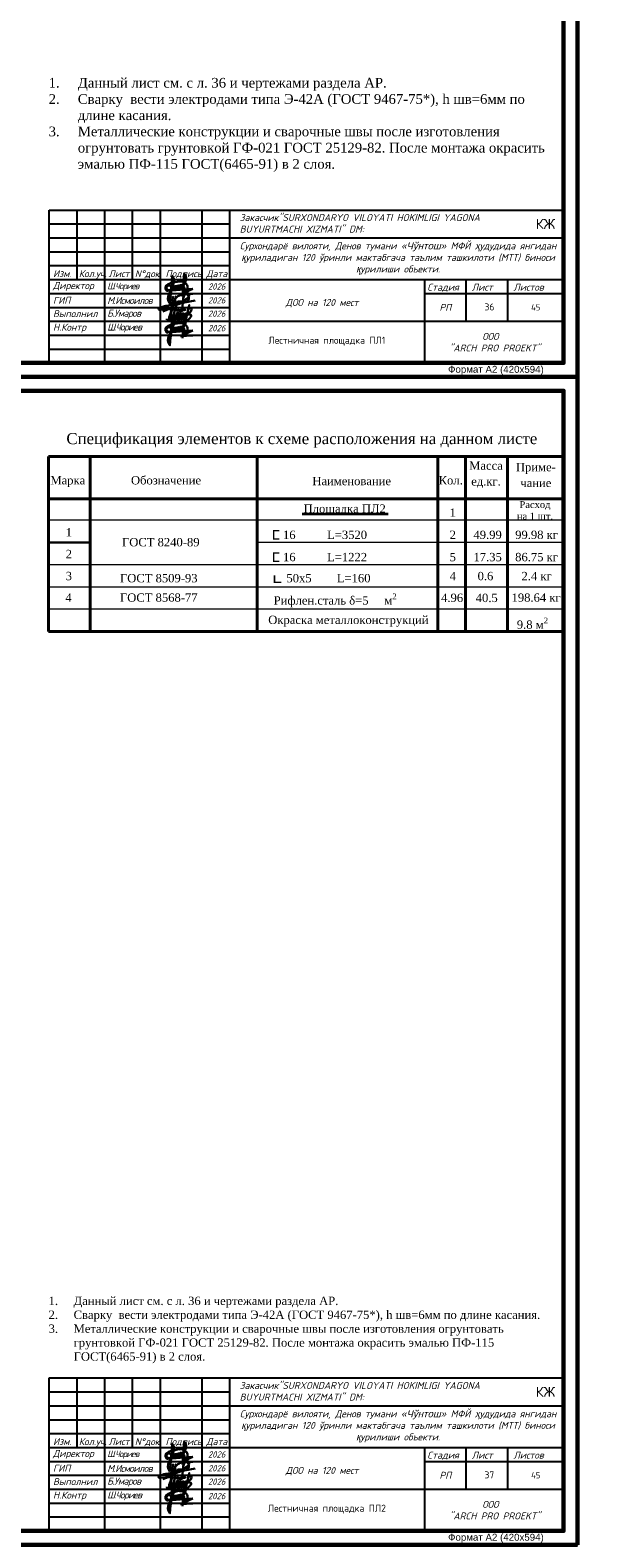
# Model space of a CAD drawing. Header units: millimetres. Extents: x 2063114 to 14983986, y -126020516 to 213791.
# Tile 196 of 256: x 2360106 to 2380922, y -1452751 to -1398533. Entities that reach past the tile are written whole.
import ezdxf
from ezdxf.enums import TextEntityAlignment as Align

# ---------------------------------------------------------------- set-up
doc = ezdxf.new("R2010")
doc.units = ezdxf.units.MM
doc.layers.add('_print', color=6, linetype='Continuous', lineweight=60, plot=False)
for name, color, linetype, lineweight in [('TABL', 250, 'Continuous', 20), ('TEXT', 7, 'Continuous', 30), ('план', 7, 'Continuous', 20)]:
    doc.layers.add(name, color=color, linetype=linetype, lineweight=lineweight)
doc.styles.add('GOST 2.304', font='isocpeur.ttf', dxfattribs={"oblique": 15})
doc.styles.add('PDF ISOCPEUR', font='isocpeur.ttf')
doc.styles.get("Standard").update_dxf_attribs({"font": 'arial.ttf'})
doc.styles.add('TIMES', font='times.ttf')
doc.styles.add('V@ler@Live', font='isocpeui.ttf')

# ---------------------------------------------------------------- blocks, each defined once
blk = doc.blocks.new('*U1590')
at = {"color": 0, "ltscale": 25}
blk.add_lwpolyline([(-59400, 42000), (0, 42000), (0, 0), (-59400, 0)], close=True, dxfattribs=at)
at = {"color": 0, "lineweight": 60, "ltscale": 25}
blk.add_lwpolyline([(-57400, 41500), (-500, 41500), (-500, 500), (-57400, 500)], close=True, dxfattribs=at)
at = {"color": 0, "insert": (-2932, 396), "char_height": 250, "width": 4526.16, "attachment_point": 2}
blk.add_mtext('Формат А2 (420х594)', dxfattribs=at)
blk = doc.blocks.new('A$Ceb54b23e')
at = {"color": 5, "lineweight": 30, "ltscale": 0.1}
for p, q in [((-12.6, -11.1), (7.3, -9.4)), ((7.3, -9.4), (-2.6, -13.9)), ((-2.6, -13.9), (7.5, -13.4))]:
    blk.add_line(p, q, dxfattribs=at)
at = {"color": 5, "lineweight": 30, "ltscale": 0.1, "flags": 128}
for points in [[(-10.2, -9.7), (-8.5, -6, 0.342251), (-9.1, 1), (-10.3, -14.4)], [(-1.1, -9.1), (1.1, -4.2, 0.342251), (0.5, 2.8), (-0.9, -15.6)], [(-9.8, -10.5), (-11.9, -13.5, 0.28279), (-11, -21.2), (-9.6, -5.8)], [(-9.8, -10.5), (-9.4, -8.2, -0.681159), (-8.2, -8), (-8.6, -10.6)], [(-8.6, -10.6), (-8.2, -7.9, -0.681159), (-7, -7.6), (-7.4, -10.2)], [(-7.4, -10.5), (-6.9, -7.7, -0.681159), (-5.7, -7.5), (-6.1, -10.1)], [(-6.1, -10.3), (-5.7, -7.5, -0.681159), (-4.5, -7.2), (-4.9, -9.9)], [(-4.9, -10), (-4.5, -7.3, -0.681159), (-3.2, -7), (-3.6, -9.6)], [(-3.6, -9.6), (-3.2, -6.9, -0.681159), (-2, -6.6), (-2.4, -9.3)], [(-2.4, -9.5), (-2, -6.8, -0.681159), (-0.8, -6.5), (-1.1, -9.1)]]:
    blk.add_lwpolyline(points, format="xyb", dxfattribs=at)
at = {"color": 5, "lineweight": 30, "ltscale": 0.1}
for centre, radius, start, end in [((-11.5, -8.6), 3.14, 145.2005, 214.3978), ((-7, -15.8), 11.4, 107.9291, 128.5502), ((-12.8, -9.7), 1.46, 208.9715, 280.8111), ((-11.8, -8.6), 1.91, 91.3188, 327.176), ((-11.7, -7.9), 1.19, 28.7485, 95.445), ((4.5, -62.5), 59.6, 97.3959, 104.566), ((-2.3, -9.3), 5.91, 38.7285, 98.9336), ((0, -8.8), 3.01, 257.7322, 354.1212), ((-0.2, -10.5), 1.3, 249.3558, 101.7582), ((-0.3, -8.5), 0.874, 261.0885, 90.0256), ((-1.4, -8.1), 4.53, 347.3913, 33.8982)]:
    blk.add_arc(centre, radius, start, end, dxfattribs=at)
blk = doc.blocks.new('0651961')
at = {"color": 5, "lineweight": 30, "ltscale": 5}
for points in [[(5137317, -541320, 0.2715751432), (5382614, -248941, 0.2715751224), (5247219, 107884, 0.1639156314), (4609277, 40182, 0.0814145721), (4339755, -141506, 0.0814145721), (4142343, -399733, 0.5482657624), (4316023, -672030, 0.0177008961), (4712274, -564290), (5289922, -193920, 0.2550391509), (5420947, 170315, 0.2380928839), (5234407, 214137, 0.2534934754), (4912304, -193484), (4857022, -909949, -0.0677849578), (4891110, -1058859, -0.0661204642), (4884797, -1207770, -0.2588071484), (4704209, -1307956, -0.0421462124), (4668516, -1304942), (3851592, -1120468), (2972301, -1180746, -0.1909887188), (2886198, -1173851, -0.1909887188), (2828209, -1109833, -0.0859708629), (3157608, -918703, -0.0859708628), (3532102, -849502), (5902229, -394466)], [(3206207, -1307066), (3867804, -1032897, 0.2811521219), (3971617, -862869), (4043335, -58764), (3989253, -665135), (4215347, -579925), (4274470, -57353), (4189082, -812073)]]:
    blk.add_lwpolyline(points, format="xyb", dxfattribs=at)
for points in [[(4222872, -513416), (4189082, -812073), (4309366, -773304), (4343156, -474647)], [(4343156, -474647), (4309366, -773304), (4429650, -734535), (4463439, -435878)], [(4463439, -435878), (4429650, -734535), (4549933, -695766), (4583723, -397109)], [(4583723, -397109), (4549933, -695766), (4670217, -656997), (4700833, -397440)]]:
    blk.add_lwpolyline(points, dxfattribs=at)
blk = doc.blocks.new('A$Cb977a79e')
at = {"color": 5, "lineweight": 30}
blk.add_open_spline([(548, 429), (550, 418), (553, 396), (564, 386), (626, 392), (622, 434), (622, 479), (756, 865), (734, 788), (778, 927), (614, 357), (673, 405), (701, 400), (861, 828), (836, 827), (737, 402), (763, 392), (806, 405), (896, 676), (874, 574), (827, 388), (858, 386), (956, 684), (927, 558), (885, 387), (915, 386), (1002, 672), (972, 547), (933, 386), (970, 387), (1059, 660), (1027, 538), (996, 387), (1026, 387), (1102, 661), (1078, 532), (1060, 451), (1065, 379), (1062, 539), (1106, 661), (1046, 399), (1086, 399), (1148, 656), (1126, 536), (1112, 402), (1114, 395), (1144, 650), (1127, 544), (1104, 380), (1143, 413), (1160, 420), (1127, 264), (1135, 291), (1269, 919), (1263, 846), (1236, 770), (1216, 677), (1243, 753), (1339, 783), (1342, 676), (1241, 606), (1144, 555), (1313, 575), (1358, 512), (1212, 380), (1139, 314)], degree=3, knots=[0, 0, 0, 0, 1, 2, 3, 4, 5, 6, 7, 7.047701, 8, 9, 10, 11, 11.055697, 12, 13, 14, 15, 16, 17, 18, 19, 20, 21, 22, 23, 24, 25, 26, 27, 28, 29, 30, 31, 32, 33, 34, 35, 36, 37, 38, 39, 40, 41, 42, 43, 44, 45, 45.157491, 45.43525, 46, 47, 48, 49, 50, 51, 52, 53, 54, 55, 56, 57, 58, 59, 59, 59, 59], dxfattribs=at)
for points in [[(876, 664), (884, 753), (933, 709), (966, 688), (1004, 756), (1083, 670), (1156, 738)], [(801, 313), (838, 358), (886, 314), (919, 292), (958, 361), (1036, 275), (1100, 346)]]:
    blk.add_open_spline(points, degree=3, dxfattribs=at)
blk = doc.blocks.new('shtammp')
for p, q in [((2284257, -164060), (2302757, -164060)), ((2284257, -169560), (2284257, -164060)), ((2285257, -166560), (2285257, -164060)), ((2286257, -169560), (2286257, -164060)), ((2287257, -166560), (2287257, -164060)), ((2288257, -169560), (2288257, -164060)), ((2289757, -169560), (2289757, -164060)), ((2290757, -169560), (2290757, -164060)), ((2302757, -164060), (2302757, -169560)), ((2290757, -165060), (2302757, -165060)), ((2284257, -166060), (2290757, -166060)), ((2284257, -166560), (2290757, -166560)), ((2290757, -166560), (2302757, -166560)), ((2297757, -166560), (2297757, -169560)), ((2299257, -168060), (2299257, -166560)), ((2300757, -168060), (2300757, -166560)), ((2297757, -167060), (2302757, -167060)), ((2290757, -168060), (2302757, -168060)), ((2284257, -169560), (2302757, -169560))]:
    blk.add_line(p, q)
for points in [[(2284257, -164560), (2290757, -164560)], [(2284257, -165060), (2290757, -165060)], [(2284257, -165560), (2290757, -165560)], [(2284257, -167060), (2290757, -167060)], [(2284257, -167560), (2290757, -167560)], [(2284257, -168060), (2290757, -168060)], [(2284257, -168560), (2290757, -168560)], [(2284257, -169060), (2290757, -169060)]]:
    blk.add_lwpolyline(points)
at = {"ltscale": 100, "xscale": 44.85990809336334, "yscale": 44.85990809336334, "zscale": 44.85990809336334}
for p in [(2289092, -166472), (2289092, -167972)]:
    blk.add_blockref('A$Ceb54b23e', p, dxfattribs=at)
at = {"xscale": 0.0004276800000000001, "yscale": 0.0004276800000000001, "zscale": 0.0004276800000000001}
blk.add_blockref('0651961', (2286977, -167145), dxfattribs=at)
at = {"ltscale": 25, "xscale": 1.13408174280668, "yscale": 1.13408174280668, "zscale": 1.13408174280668}
blk.add_blockref('A$Cb977a79e', (2287861, -168457), dxfattribs=at)
at = {"style": 'GOST 2.304', "oblique": 15}
for s, p in [('Изм.   ', (2284395, -166473)), ('Кол.уч.', (2285323, -166473)), ('Лист', (2286391, -166473)), ('N%%dдок.', (2287337, -166475)), ('Подпись', (2288441, -166473)), ('Дата', (2289909, -166473)), ('Лист  ', (2299457, -166960)), ('Листов ', (2300957, -166960))]:
    blk.add_text(s, height=250, dxfattribs=at).set_placement(p)
at = {"style": 'GOST 2.304', "oblique": 15, "width": 1.019608}
blk.add_text('Стадия ', height=250, dxfattribs=at).set_placement((2297857, -166960), (2299157, -166960), align=Align.FIT)
at = {"style": 'GOST 2.304', "oblique": 15}
blk.add_text('РП', height=250, dxfattribs=at).set_placement((2298507, -167560), align=Align.MIDDLE)
at = {"style": 'GOST 2.304'}
for s, insert, char_height, width, attachment_point in [('{\\C256;\\c0;Закасчик"SURXONDARYO VILOYATI HOKIMLIGI YAGONA BUYURTMACHI XIZMATI" DM:}', (2291109, -164539), 250, 10736.65, 4), ('{\\C250;\\c2432280;Сурхондарё вилояти, Денов тумани «\\fArial|b0|i0|c204|p34;Чўнтош\\fISOCPEUR|b0|i0|c204|p34;» МФЙ \\fArial|b0|i0|c204|p34;ҳ\\fISOCPEUR|b0|i0|c204|p34;удудида янгидан \\fArial|b0|i0|c204|p34;қ\\fISOCPEUR|b0|i0|c204|p34;уриладиган 120 ўринли мактабгача таълим ташкилоти (МТТ) биноси \\fArial|b0|i0|c204|p34;қ\\fISOCPEUR|b0|i0|c204|p34;урилиши объекти.}', (2296806, -165801), 250, 11430.2, 5), ('2026', (2290281, -166810), 225, 900, 5), ('2026', (2290281, -167307), 225, 900, 5), ('2026', (2290281, -167787), 225, 900, 5), ('2026', (2290281, -168308), 225, 900, 5), ('ООО\\P  "ARCH PRO PROEKT" ', (2300128, -168814), 250, 5588.09, 5)]:
    blk.add_mtext(s, dxfattribs=dict(at, insert=insert, char_height=char_height, width=width, attachment_point=attachment_point))
at = {"linetype": 'Continuous', "char_height": 225, "style": 'PDF ISOCPEUR'}
for s, insert, width, attachment_point in [('{\\H1.6x;КЖ }', (2302457, -164560), 11400, 6), ('45', (2301757, -167560), 1900, 5)]:
    blk.add_mtext(s, dxfattribs=dict(at, insert=insert, width=width, attachment_point=attachment_point))
at = {"attachment_point": 4, "style": 'GOST 2.304'}
for s, insert, char_height in [('Директор', (2284393, -166810), 250), ('{\\T0.8;\\C7;Ш.Чориев}', (2286344, -166823), 230), ('ГИП', (2284393, -167307), 250), ('{\\T0.9;М.Исмоилов }', (2286344, -167314), 250), ('{\\C256;\\c0;ДОО на 120 мест}', (2292765, -167410), 250), ('Выполнил', (2284393, -167787), 250), ('{\\T0.9;Б.Умаров}', (2286344, -167805), 250), ('Н.Контр', (2284393, -168308), 250), ('{\\T0.8;\\C7;Ш.Чориев}', (2286344, -168302), 250)]:
    blk.add_mtext(s, dxfattribs=dict(at, insert=insert, char_height=char_height))

msp = doc.modelspace()

# ---------------------------------------------------------------- linework, layer by layer
at = {"lineweight": 35}
msp.add_line((2369888.33463, -1415926.39387), (2372983.61941, -1415926.39387), dxfattribs=at)
at = {"layer": '_print', "ltscale": 100}
for points in [[(2379792.08613, -1411001.43901), (2320392.08613, -1411001.43901), (2320392.08613, -1369001.43901), (2379792.08613, -1369001.43901)], [(2379792.08613, -1453001.43901), (2320392.08613, -1453001.43901), (2320392.08613, -1411001.43901), (2379792.08613, -1411001.43901)]]:
    msp.add_lwpolyline(points, close=True, dxfattribs=at)
at = {"layer": 'TABL', "lineweight": 40}
for p, q in [((2379270.7872, -1413859.54093), (2360770.7872, -1413859.54093)), ((2360770.7872, -1420159.42702), (2360770.7872, -1413859.54093)), ((2362270.7872, -1420159.42702), (2362270.7872, -1413859.54093)), ((2368270.7872, -1420159.42702), (2368270.7872, -1413859.54093)), ((2374770.7872, -1420159.42702), (2374770.7872, -1413859.54093)), ((2375770.7872, -1420159.42702), (2375770.7872, -1413859.54093)), ((2377270.7872, -1420159.42702), (2377270.7872, -1413859.54093)), ((2379270.7872, -1415383.55562), (2360770.7872, -1415383.55562)), ((2379270.7872, -1420159.42702), (2360770.7872, -1420159.42702))]:
    msp.add_line(p, q, dxfattribs=at)
at = {"layer": 'TABL'}
for p, q in [((2379270.7872, -1416159.42702), (2360770.7872, -1416159.42702)), ((2379270.7872, -1416959.42702), (2368270.7872, -1416959.42702)), ((2379270.7872, -1417759.42702), (2360770.7872, -1417759.42702)), ((2379270.7872, -1418559.42702), (2360770.7872, -1418559.42702)), ((2379270.7872, -1418559.42702), (2360770.7872, -1418559.42702)), ((2379270.7872, -1419359.42702), (2360770.7872, -1419359.42702))]:
    msp.add_line(p, q, dxfattribs=at)
at = {"layer": 'TEXT'}
msp.add_line((2362270.7872, -1416959.42702), (2360770.7872, -1416959.42702), dxfattribs=at)
at = {"layer": 'TEXT', "const_width": 50}
for points in [[(2369064.13203, -1416831.42693), (2368864.13203, -1416831.42693), (2368864.13203, -1416531.42693), (2369064.13203, -1416531.42693)], [(2369064.13203, -1417631.42693), (2368864.13203, -1417631.42693), (2368864.13203, -1417331.42693), (2369064.13203, -1417331.42693)], [(2369144.90971, -1418389.48406), (2368894.90971, -1418389.48406), (2368894.90971, -1418139.48406)]]:
    msp.add_lwpolyline(points, dxfattribs=at)

# ---------------------------------------------------------------- block references
for name, p in [('*U1590', (2379792.08613, -1411001.43901)), ('shtammp', (76534.83464, -1240941.75506)), ('*U1590', (2379792.08613, -1453001.43901)), ('shtammp', (76534.83464, -1282941.75506))]:
    msp.add_blockref(name, p)

# ---------------------------------------------------------------- texts
at = {"color": 0, "width": 17944.4294896, "attachment_point": 1, "style": 'TIMES'}
for s, insert, char_height in [('\\pi-1050,l1050,t1050;1.^IДанный лист см. c л. 36 и чертежами раздела АР.\\P2.^IСварку  вести электродами типа Э-42A (ГОСТ 9467-75*), h шв=6мм по длине касания.\\P3.^IМеталлические конструкции и сварочные швы после изготовления огрунтовать грунтовкой ГФ-021 ГОСТ 25129-82. После монтажа окрасить эмалью ПФ-115 ГОСТ(6465-91) в 2 слоя. ', (2360770.73642, -1400250.50695), 350), ('\\pi-900,l900,t900;1.^IДанный лист см. c л. 36 и чертежами раздела АР.\\P2.^IСварку  вести электродами типа Э-42A (ГОСТ 9467-75*), h шв=6мм по длине касания.\\P3.^IМеталлические конструкции и сварочные швы после изготовления огрунтовать грунтовкой ГФ-021 ГОСТ 25129-82. После монтажа окрасить эмалью ПФ-115 ГОСТ(6465-91) в 2 слоя. ', (2360769.84828, -1444078.72072), 300)]:
    msp.add_mtext(s, dxfattribs=dict(at, insert=insert, char_height=char_height))
at = {"color": 7, "lineweight": 30, "char_height": 250, "width": 7000, "attachment_point": 5}
for s, insert in [('{\\fISOCPEUR|b0|i0|c204|p34;\\C0;Лестничная площадка ПЛ1}', (2370780.0428, -1409718.91853)), ('{\\fISOCPEUR|b0|i0|c204|p34;\\C0;Лестничная площадка ПЛ2}', (2370780.0428, -1451718.91853))]:
    msp.add_mtext(s, dxfattribs=dict(at, insert=insert))
at = {"layer": 'TEXT', "style": 'TIMES'}
for s, height, p in [('Спецификация элементов к схеме расположения на данном листе', 400, (2369879.07432, -1413420.89665)), ('Обозначение', 300, (2364993.80392, -1414869.17625)), ('Масса', 300, (2376503.16951, -1414341.60258)), ('Приме-', 300, (2378297.19515, -1414396.74961)), ('Марка', 300, (2361460.95349, -1414869.17625)), ('Наименование', 300, (2371673.09996, -1414896.74961)), ('Кол.', 300, (2375233.5511, -1414869.17625)), ('ед.кг.', 300, (2376503.16951, -1414908.26925)), ('чание', 300, (2378297.19515, -1414963.41627))]:
    msp.add_text(s, height=height, dxfattribs=at).set_placement(p, align=Align.CENTER)
at = {"layer": 'TEXT', "lineweight": 35, "style": 'TIMES'}
msp.add_text('Площадка ПЛ2', height=300, dxfattribs=at).set_placement((2369942.98909, -1415889.4271))
at = {"layer": 'TEXT', "style": 'TIMES'}
for s, p in [('1', (2375194.69421, -1416031.42693)), ('1', (2361384.59801, -1416740.20147)), ('  16          L=3520', (2368974.24165, -1416831.42693)), ('2', (2375194.69421, -1416831.42693)), ('49.99', (2376051.68113, -1416831.42693)), ('99.98 кг', (2377551.68113, -1416831.42693)), ('2', (2361384.59801, -1417521.95638)), ('ГОСТ 8240-89', (2363408.77752, -1417096.16198)), ('  16          L=1222', (2368974.24165, -1417631.42693)), ('5', (2375194.69421, -1417631.42693)), ('17.35', (2376051.68113, -1417631.42693)), ('86.75 кг', (2377551.68113, -1417631.42693)), ('3', (2361384.59801, -1418312.36852)), ('ГОСТ 8509-93', (2363335.97531, -1418389.48406)), ('  50х5        L=160', (2369098.18368, -1418389.48406)), ('4', (2375194.69421, -1418314.76935)), ('0.6', (2376200.64404, -1418314.76935)), ('2.4 кг', (2377779.86459, -1418314.76935)), ('4', (2361373.36847, -1419089.4271)), ('ГОСТ 8568-77', (2363335.97531, -1419089.4271)), ('4.96', (2374887.51966, -1419095.08107)), ('40.5', (2376132.64109, -1419099.63935)), ('198.64 кг', (2377422.42184, -1419089.4271)), ('Окраска металлоконструкций', (2368671.00221, -1419889.4271))]:
    msp.add_text(s, height=300, dxfattribs=at).set_placement(p)
at = {"layer": 'TEXT', "color": 0, "insert": (2378264.33329, -1415804.57712), "char_height": 250, "width": 2000, "attachment_point": 5, "style": 'TIMES'}
msp.add_mtext('Расход \\Pна 1 шт.', dxfattribs=at)
at = {"layer": 'TEXT', "char_height": 300, "attachment_point": 1, "style": 'TIMES'}
for s, insert, width in [('\\A1;Рифлен.сталь δ=5     м{\\H0.7x;\\S2^ ;}', (2368865.677, -1418789.4271), 4414.0295602), ('\\A1;9.8 м{\\H0.7x;\\S2^ ;}', (2377611.38322, -1419659.17896), 1172.0894016)]:
    msp.add_mtext(s, dxfattribs=dict(at, insert=insert, width=width))
at = {"layer": 'план', "color": 1, "linetype": 'Continuous', "lineweight": 20, "ltscale": 300, "char_height": 250, "width": 312.0384632, "attachment_point": 1, "style": 'V@ler@Live'}
for s, insert in [('{\\fISOCPEUR|b0|i0|c204|p34;\\C256;36}', (2376447.73973, -1408362.69629)), ('{\\fISOCPEUR|b0|i0|c204|p34;\\C256;37}', (2376447.73973, -1450362.69629))]:
    msp.add_mtext(s, dxfattribs=dict(at, insert=insert))

doc.saveas('drawing.dxf')
